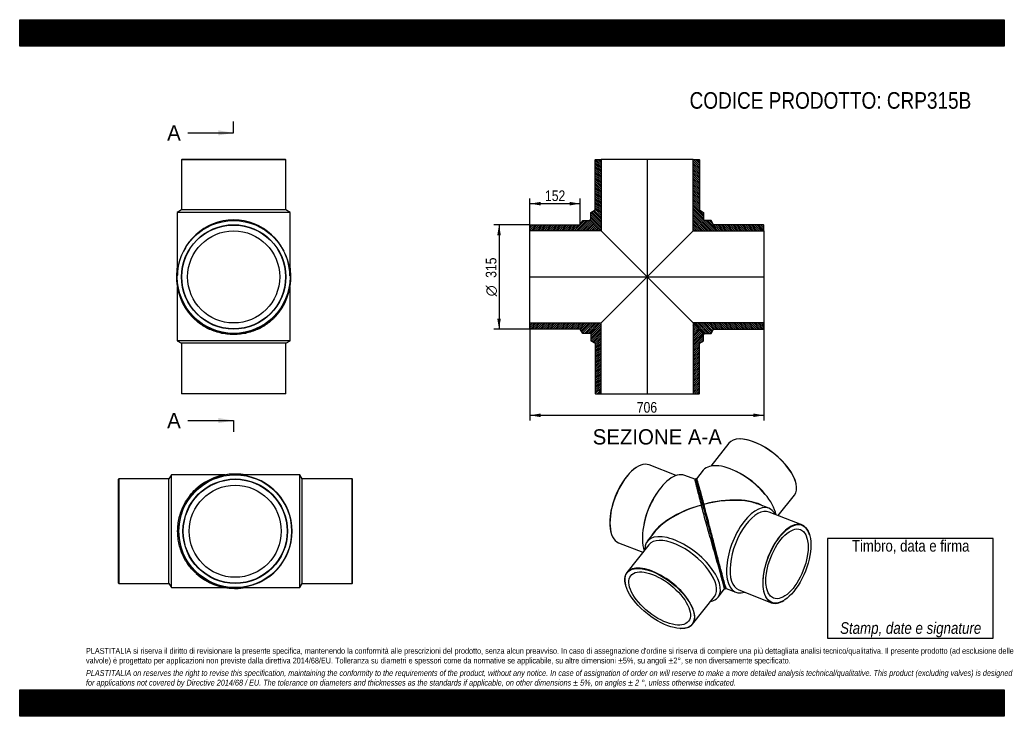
# Model space of a CAD drawing. Header units: millimetres. Extents: x 0 to 2970, y 0 to 2100.
import ezdxf
from ezdxf.enums import TextEntityAlignment as Align
from ezdxf.lldxf.tags import DXFTag

# ---------------------------------------------------------------- set-up
doc = ezdxf.new("R2010")
doc.units = ezdxf.units.MM
doc.header["$LTSCALE"] = 10
for name, color, linetype in [('CRP315B', 7, 'Continuous'), ('CRP315B_MIR', 7, 'Continuous'), ('Default', 7, 'Continuous'), ('DV4_Default', 7, 'Continuous')]:
    doc.layers.add(name, color=color, linetype=linetype)
doc.styles.add('SEACAD_Arial_Narrow', font='ARIALN.TTF')
doc.styles.add('SEACAD_Solid_Edge_ANSI', font='seans.ttf')
doc.styles.add('SEACAD_Solid_Edge_ANSI1_Symbols', font='semeca1.ttf')
tags = doc.linetypes.add('CENTER2', pattern=[28.575, 19.05, -3.175, 3.175, -3.175]).pattern_tags.tags
tags[10:11] = [DXFTag(74, 4), DXFTag(75, 0), DXFTag(340, '0'), DXFTag(46, 0.0), DXFTag(50, 0.0), DXFTag(44, 0.0), DXFTag(45, 0.0)]
tags[8:9] = [DXFTag(74, 4), DXFTag(75, 0), DXFTag(340, '0'), DXFTag(46, 0.0), DXFTag(50, 0.0), DXFTag(44, 0.0), DXFTag(45, 0.0)]
tags[6:7] = [DXFTag(74, 4), DXFTag(75, 0), DXFTag(340, '0'), DXFTag(46, 0.0), DXFTag(50, 0.0), DXFTag(44, 0.0), DXFTag(45, 0.0)]
tags[4:5] = [DXFTag(74, 4), DXFTag(75, 0), DXFTag(340, '0'), DXFTag(46, 0.0), DXFTag(50, 0.0), DXFTag(44, 0.0), DXFTag(45, 0.0)]
doc.dimstyles.new('Plastitalia', dxfattribs={"dimtxt": 32, "dimasz": 32, "dimexe": 16, "dimexo": 0, "dimgap": 8, "dimtad": 1, "dimdec": 0, "dimtxsty": 'SEACAD_Arial_Narrow', "dimblk1": '_SE_FILLED', "dimblk2": '_SE_FILLED', "dimsah": 1, "dimcen": 16, "dimadec": 0, "dimazin": 0, "dimtfac": 0.7, "dimtdec": 1, "dimtmove": 0, "dimatfit": 3, "dimfxl": 1, "dimtolj": 1, "dimarcsym": 0})

# ---------------------------------------------------------------- blocks, each defined once
blk = doc.blocks.new('SE')
at = {"layer": 'CRP315B', "color": 7, "linetype": 'Continuous'}
for p, q in [((499.8, 1412.5), (493.8, 1401.8)), ((790.9, 1412.5), (796.9, 1401.8)), ((475.4, 1293.5), (475.4, 1132)), ((815.4, 1132), (815.4, 1293.5)), ((815.4, 1132), (475.4, 1132)), ((475.4, 1132), (487.9, 1124.5)), ((802.9, 1124.5), (815.4, 1132)), ((802.9, 1124.5), (487.9, 1124.5)), ((487.9, 1124.5), (487.9, 973.5)), ((802.9, 973.5), (802.9, 1124.5)), ((487.9, 973.5), (802.9, 973.5)), ((487.9, 973.5), (488.9, 972.5)), ((801.9, 972.5), (488.9, 972.5)), ((801.9, 972.5), (802.9, 973.5))]:
    blk.add_line(p, q, dxfattribs=at)
for centre, radius, start, end in [((644.5, 1324.5), 170.9, 19.2058, 26.8975), ((645.4, 1323.3), 172.5, 178.7413, 180.1995), ((645.4, 1322.7), 172.5, 180.0037, 222.5348), ((645.4, 1322.7), 172.5, 317.5303, 359.9991), ((645.4, 1323.3), 172.5, 359.8005, 1.4956)]:
    blk.add_arc(centre, radius, start, end, dxfattribs=at)
for centre, major_axis, start_param, end_param in [((475.4, 1322.7), (2.5, 0), 3.024653, 3.142345), ((815.4, 1322.7), (-2.5, 0), 3.14084, 3.246597)]:
    blk.add_ellipse(centre, major_axis=major_axis, ratio=0.707107, start_param=start_param, end_param=end_param, dxfattribs=at)
blk.add_open_spline([(772.5, 1206.1), (770.2, 1203.6), (767.7, 1201.1), (761.2, 1194.7), (756.9, 1191), (743.3, 1180.4), (733.1, 1173.9), (710.8, 1163), (698.5, 1158.6), (672.7, 1152.5), (659, 1150.9), (631.7, 1150.9), (618, 1152.5), (592.1, 1158.6), (579.9, 1163), (557.5, 1173.9), (547.4, 1180.4), (531, 1193.3), (524.3, 1199.5), (518.3, 1206)], degree=3, knots=[0.2613252, 0.2613252, 0.2613252, 0.2613252, 0.28125, 0.28125, 0.3125, 0.3125, 0.375, 0.375, 0.4375, 0.4375, 0.5, 0.5, 0.5625, 0.5625, 0.625, 0.625, 0.6875, 0.6875, 0.7382969, 0.7382969, 0.7382969, 0.7382969], dxfattribs=at)
at = {"layer": 'CRP315B_MIR', "color": 7, "linetype": 'Continuous'}
for p, q in [((488.9, 1678.5), (487.9, 1677.5)), ((802.9, 1677.5), (487.9, 1677.5)), ((487.9, 1677.5), (487.9, 1526.5)), ((801.9, 1678.5), (488.9, 1678.5)), ((802.9, 1677.5), (801.9, 1678.5)), ((802.9, 1526.5), (802.9, 1677.5)), ((487.9, 1526.5), (475.4, 1519)), ((815.4, 1519), (475.4, 1519)), ((475.4, 1519), (475.4, 1331.5)), ((802.9, 1526.5), (487.9, 1526.5)), ((815.4, 1519), (802.9, 1526.5)), ((815.4, 1331.5), (815.4, 1519)), ((475.4, 1328), (475.4, 1328)), ((475.4, 1328), (475.4, 1328)), ((815.3, 1328), (815.3, 1328)), ((815.3, 1328), (815.3, 1328))]:
    blk.add_line(p, q, dxfattribs=at)
for radius in [170, 157.5, 156.5, 138.8]:
    blk.add_circle((645.4, 1324.5), radius, dxfattribs=at)
for centre, radius, start, end in [((646.2, 1326.3), 173.3, 170.2742, 180.0071), ((644.6, 1326.2), 173.3, 359.9957, 9.7382), ((645.4, 1326.2), 172.5, 179.9997, 0.0003)]:
    blk.add_arc(centre, radius, start, end, dxfattribs=at)
for centre, major_axis, ratio, start_param, end_param in [((645.4, 1324.5), (0, -172), 0.988372, 1.668335, 4.615677), ((645.4, 1324.5), (0, -172), 0.988372, 4.615677, 4.691713), ((645.4, 1324.5), (0, -172), 0.988372, 1.591472, 1.668335), ((475.4, 1326.2), (2.5, 0), 0.707107, 1.556176, 3.140841), ((815.4, 1326.2), (-2.5, 0), 0.707107, 3.142344, 4.727009)]:
    blk.add_ellipse(centre, major_axis=major_axis, ratio=ratio, start_param=start_param, end_param=end_param, dxfattribs=at)
for points in [[(475.4, 1331.5), (475.4, 1330.4), (475.4, 1329.2), (475.4, 1328)], [(815.3, 1328), (815.3, 1329.2), (815.4, 1330.4), (815.4, 1331.5)]]:
    blk.add_open_spline(points, degree=3, dxfattribs=at)
blk = doc.blocks.new('SE1')
at = {"layer": 'CRP315B', "color": 7, "linetype": 'Continuous'}
for p, q in [((299.1, 715.4), (298.1, 714.4)), ((298.1, 401.4), (298.1, 714.4)), ((299.1, 715.4), (299.1, 400.4)), ((450.1, 715.4), (299.1, 715.4)), ((457.6, 727.9), (450.1, 715.4)), ((450.1, 400.4), (450.1, 715.4)), ((457.6, 387.9), (457.6, 727.9)), ((619.1, 727.9), (457.6, 727.9)), ((738.1, 703.4), (727.4, 709.4)), ((298.1, 401.4), (299.1, 400.4)), ((299.1, 400.4), (450.1, 400.4)), ((450.1, 400.4), (457.6, 387.9)), ((457.6, 387.9), (619.1, 387.9)), ((738.1, 412.3), (727.4, 406.3))]:
    blk.add_line(p, q, dxfattribs=at)
for centre, radius, start, end in [((648.3, 557.9), 172.5, 90.0037, 132.5348), ((648.9, 557.9), 172.5, 88.7413, 90.1995), ((648.3, 557.9), 172.5, 227.5303, 269.9991), ((650.1, 558.7), 170.9, 289.2058, 296.8975), ((648.9, 557.9), 172.5, 269.8005, 271.4956)]:
    blk.add_arc(centre, radius, start, end, dxfattribs=at)
for centre, major_axis, start_param, end_param in [((648.3, 727.9), (0, -2.5), 3.024653, 3.142345), ((648.3, 387.9), (0, 2.5), 3.14084, 3.246597)]:
    blk.add_ellipse(centre, major_axis=major_axis, ratio=0.707107, start_param=start_param, end_param=end_param, dxfattribs=at)
blk.add_open_spline([(531.7, 430.7), (529.2, 433.1), (526.7, 435.5), (520.3, 442), (516.6, 446.3), (506, 459.9), (499.5, 470.1), (488.6, 492.4), (484.2, 504.7), (478.1, 530.6), (476.5, 544.2), (476.5, 571.5), (478.1, 585.2), (484.2, 611.1), (488.6, 623.3), (499.5, 645.7), (506, 655.8), (518.9, 672.3), (525.1, 678.9), (531.6, 684.9)], degree=3, knots=[0.2613252, 0.2613252, 0.2613252, 0.2613252, 0.28125, 0.28125, 0.3125, 0.3125, 0.375, 0.375, 0.4375, 0.4375, 0.5, 0.5, 0.5625, 0.5625, 0.625, 0.625, 0.6875, 0.6875, 0.7382969, 0.7382969, 0.7382969, 0.7382969], dxfattribs=at)
at = {"layer": 'CRP315B_MIR', "color": 7, "linetype": 'Continuous'}
for p, q in [((653.6, 727.8), (653.6, 727.8)), ((653.6, 727.8), (653.6, 727.8)), ((844.6, 727.9), (657.1, 727.9)), ((844.6, 387.9), (844.6, 727.9)), ((852.1, 715.4), (844.6, 727.9)), ((852.1, 400.4), (852.1, 715.4)), ((1003.1, 715.4), (852.1, 715.4)), ((1003.1, 400.4), (1003.1, 715.4)), ((1004.1, 714.4), (1003.1, 715.4)), ((1004.1, 401.4), (1004.1, 714.4)), ((653.6, 387.9), (653.6, 387.9)), ((653.6, 387.9), (653.6, 387.9)), ((657.1, 387.9), (844.6, 387.9)), ((844.6, 387.9), (852.1, 400.4)), ((852.1, 400.4), (1003.1, 400.4)), ((1003.1, 400.4), (1004.1, 401.4))]:
    blk.add_line(p, q, dxfattribs=at)
for radius in [170, 157.5, 156.5, 138.8]:
    blk.add_circle((650.1, 557.9), radius, dxfattribs=at)
for centre, radius, start, end in [((651.8, 557.9), 172.5, 89.9997, 270.0003), ((651.9, 557), 173.3, 80.2742, 90.0071), ((651.9, 558.7), 173.3, 269.9957, 279.7382)]:
    blk.add_arc(centre, radius, start, end, dxfattribs=at)
for centre, major_axis, ratio, start_param, end_param in [((651.8, 727.9), (0, -2.5), 0.707107, 1.556176, 3.140841), ((650.1, 557.9), (-172, 0), 0.988372, 4.615677, 4.691713), ((650.1, 557.9), (-172, 0), 0.988372, 1.668335, 4.615677), ((651.8, 387.9), (0, 2.5), 0.707107, 3.142344, 4.727009), ((650.1, 557.9), (-172, 0), 0.988372, 1.591472, 1.668335)]:
    blk.add_ellipse(centre, major_axis=major_axis, ratio=ratio, start_param=start_param, end_param=end_param, dxfattribs=at)
for points in [[(657.1, 727.9), (656, 727.9), (654.8, 727.8), (653.6, 727.8)], [(653.6, 387.9), (654.8, 387.9), (656, 387.9), (657.1, 387.9)]]:
    blk.add_open_spline(points, degree=3, dxfattribs=at)
blk = doc.blocks.new('SE2')
at = {"layer": 'CRP315B', "color": 7, "linetype": 'Continuous'}
for p, q in [((1861, 750.7), (1860.3, 750.3)), ((1979.7, 725.8), (1898.5, 757.6)), ((2036.3, 714.4), (2006, 726.3)), ((2040.8, 709), (2041.3, 707.3)), ((2041.9, 704.9), (2041.3, 707.3)), ((2043, 700.8), (2041.9, 704.9)), ((1923.4, 675.5), (1920.9, 671.9)), ((2055.9, 636.8), (2055.9, 636.8)), ((1881.3, 570.7), (1880.7, 566.3)), ((1783.5, 554.2), (1783.8, 553.4)), ((1913.9, 554), (1893.1, 527.6)), ((1806.7, 522.9), (1879.6, 494.4)), ((1897.7, 517.2), (1831.7, 433.7)), ((1827.3, 396.3), (1827.6, 395.5)), ((2029.5, 277.6), (2095.4, 361.1)), ((2106.5, 359), (2126.2, 383.9)), ((1993.2, 264.7), (1994.1, 264.6))]:
    blk.add_line(p, q, dxfattribs=at)
for centre, radius, start, end in [((2488.7, 812.8), 460.1, 192.5133, 192.5837), ((1523, 566.5), 537, 15.3856, 15.7523), ((7005.6, 2025.7), 5136.6, 194.8756, 194.9971), ((35800.8, 9753.3), 34950.7, 195.02803, 195.11803), ((95522.4, 25877.7), 96810.7, 195.11242, 195.176017), ((42703, 11507.3), 42071.4, 195.20616, 195.29095), ((1698.6, 281.4), 442.2, 13.854, 15.7666)]:
    blk.add_arc(centre, radius, start, end, dxfattribs=at)
for centre, major_axis, ratio, start_param, end_param in [((1852.6, 640.3), (-45.9, -117.3), 0.47604, 3.141593, 6.283185), ((1851.9, 640.5), (45.6, 116.6), 0.47604, 0.571993, 2.569599), ((1956.4, 599.6), (-49.6, -126.6), 0.47604, 3.141593, 5.781328), ((2083.9, 549.8), (36.2, -133.4), 0.001558, 3.140438, 4.142502), ((1951.5, 601.5), (-45.9, -117.3), 0.47604, 4.266394, 5.158384), ((2083.9, 549.8), (187, 49.6), 0.472043, 1.595248, 2.708352), ((2083.9, 549.8), (186.4, 51.7), 0.472049, 1.589984, 2.280667), ((2057.8, 637.3), (1.93, 0.52), 0.671516, 0.002303, 3.158516), ((2083.9, 549.8), (-36.2, 133.4), 0.001558, 1.000909, 3.142747), ((2083.9, 549.8), (186.4, 51.7), 0.472049, -4.002518, -3.714122), ((1999.8, 443.3), (106.7, -84.3), 0.473626, 0, 3.527465), ((1996.5, 439.2), (98.9, -78.1), 0.473626, 0, 3.141593), ((1930.6, 355.7), (-98.9, 78.1), 0.473626, 2.573805, 6.283185), ((1930.6, 355.7), (-98.9, 78.1), 0.473626, 0, 0.567788), ((1999.8, 443.3), (106.7, -84.3), 0.473626, 5.897313, 6.283185)]:
    blk.add_ellipse(centre, major_axis=major_axis, ratio=ratio, start_param=start_param, end_param=end_param, dxfattribs=at)
for major_axis in [(98.3, -77.6), (87.1, -68.8)]:
    blk.add_ellipse((1930.2, 355.1), major_axis=major_axis, ratio=0.473626, dxfattribs=at)
for points, degree, knots in [([(2039.6, 712.8), (2039.5, 713.1), (2039.4, 713.5), (2039.1, 714.1), (2038.9, 714.4), (2038.7, 714.7), (2038.2, 714.9), (2038, 714.9), (2037.8, 715), (2037.5, 715), (2037.1, 715), (2036.6, 714.8), (2036.3, 714.5), (2036.2, 714.4)], 3, [0, 0, 0, 0, 0.197327, 0.532308, 0.708696, 0.83887, 0.881135, 0.897118, 0.910128, 0.920899, 0.938734, 0.975976, 1, 1, 1, 1]), ([(2036.2, 714.4), (2036.2, 714.4), (2036.2, 714.1), (2036.5, 712.3), (2037, 710), (2038.5, 703.7), (2039.5, 699.7), (2041.9, 690.2), (2043.2, 684.8), (2046.3, 672.9), (2048, 666.3), (2051.7, 652.2), (2053.8, 644.7), (2055.9, 636.8)], 3, [0.6566781, 0.6566781, 0.6566781, 0.6566781, 0.6875, 0.6875, 0.75, 0.75, 0.8125, 0.8125, 0.875, 0.875, 0.9375, 0.9375, 1, 1, 1, 1]), ([(2126.2, 383.9), (2126.2, 383.9), (2126.2, 384.2), (2125.8, 386.2), (2125.1, 388.9), (2122.9, 397.4), (2121.4, 403.1), (2117.5, 417.3), (2115.2, 425.7), (2110, 444.1), (2107.2, 454), (2101.4, 474.5), (2098.4, 485.1), (2092.4, 506.1), (2089.4, 516.6), (2083.6, 537.2), (2080.7, 547.3), (2075.2, 567), (2072.5, 576.5), (2067.3, 595), (2064.9, 603.9), (2060.2, 620.9), (2058, 629), (2055.9, 636.8)], 3, [0.3451873, 0.3451873, 0.3451873, 0.3451873, 0.375, 0.375, 0.4375, 0.4375, 0.5, 0.5, 0.5625, 0.5625, 0.625, 0.625, 0.6875, 0.6875, 0.75, 0.75, 0.8125, 0.8125, 0.875, 0.875, 0.9375, 0.9375, 1, 1, 1, 1]), ([(2087.8, 534.1), (2088.9, 530.1), (2090, 526.1), (2091.1, 522.1), (2092.2, 518.2), (2093.2, 514.2), (2094.3, 510.3), (2095.4, 506.3), (2096.4, 502.4), (2097.5, 498.5), (2098.5, 494.7), (2099.6, 490.8), (2100.6, 487), (2101.6, 483.3), (2102.6, 479.6), (2103.7, 475.8), (2104.6, 472.2)], 2, [0, 0, 0, 0.125, 0.125, 0.25, 0.25, 0.375, 0.375, 0.5, 0.5, 0.625, 0.625, 0.75, 0.75, 0.875, 0.875, 1, 1, 1]), ([(2126.1, 383.9), (2126.3, 383.9), (2126.5, 383.8), (2127.1, 384), (2127.8, 384.5), (2128.1, 385.2), (2128.1, 385.4), (2128.2, 386), (2128.1, 386.4), (2128, 386.7)], 3, [0, 0, 0, 0, 0.025435, 0.06342, 0.091197, 0.189427, 0.334109, 0.496444, 1, 1, 1, 1])]:
    blk.add_open_spline(points, degree=degree, knots=knots, dxfattribs=at)
at = {"layer": 'CRP315B_MIR', "color": 7, "linetype": 'Continuous'}
for p, q in [((2175.4, 835.9), (2174.5, 836)), ((2139.1, 823), (2084.9, 754.4)), ((2062.1, 741.6), (2041.8, 715.9)), ((2161.4, 738.1), (2157.2, 740)), ((2040.5, 709.4), (2039.8, 712.3)), ((2040.5, 709.4), (2041.2, 707)), ((2044, 696.5), (2045.5, 690.9)), ((2341.3, 704.3), (2341, 705.1)), ((2251.9, 665.2), (2249.1, 668.8)), ((2288.1, 605.1), (2336.9, 666.9)), ((2063.6, 638.9), (2063.6, 638.9)), ((2259.5, 627), (2228.4, 639.2)), ((2359.7, 577.1), (2260.8, 615.8)), ((2382.9, 545.8), (2382.7, 546.6)), ((2131.1, 385.2), (2160.4, 373.8)), ((2169, 381.1), (2267.9, 342.4)), ((2305.5, 349.3), (2306.2, 349.7))]:
    blk.add_line(p, q, dxfattribs=at)
for centre, radius, start, end in [((2049.2, 715.2), 9.84, 190.0341, 197.3681), ((7005.6, 2025.7), 5136.6, 194.8756, 194.9971), ((35800.8, 9753.3), 34950.7, 195.02803, 195.11803), ((105375.1, 28572.2), 107025.1, 195.129837, 195.187364), ((37401.3, 10078.1), 36580.4, 195.22417, 195.32169), ((1602.3, 254.7), 542, 14.232, 16.8845), ((1602.3, 254.7), 542, 14.0961, 14.232)]:
    blk.add_arc(centre, radius, start, end, dxfattribs=at)
for centre, major_axis, ratio, start_param, end_param in [((2238, 745), (98.9, -78.1), 0.473626, 0, 3.141593), ((2238.4, 745.5), (-98.3, 77.6), 0.473626, 3.70938, 5.715398), ((2168.8, 657.3), (106.7, -84.3), 0.473626, 0.501272, 3.141593), ((2172.1, 661.5), (98.9, -78.1), 0.473626, 1.111309, 2.030283), ((2083.9, 549.8), (-186.4, -51.7), 0.472049, 3.574635, 4.690225), ((2083.9, 549.8), (-187, -49.6), 0.472043, 4.005624, 4.695489), ((2061.7, 638.4), (1.93, 0.52), 0.671516, -0.012317, 3.143896), ((2210, 500.4), (49.6, 126.6), 0.47604, 0, 3.527465), ((2083.9, 549.8), (-187, -49.6), 0.472043, 3.714101, 4.005624), ((2210, 500.4), (49.6, 126.6), 0.47604, 5.897313, 6.283185), ((2214.9, 498.5), (45.9, 117.3), 0.47604, 0, 3.141593), ((2313.8, 459.8), (-45.9, -117.3), 0.47604, 2.569599, 6.283185), ((2313.8, 459.8), (-45.9, -117.3), 0.47604, 0, 0.571993)]:
    blk.add_ellipse(centre, major_axis=major_axis, ratio=ratio, start_param=start_param, end_param=end_param, dxfattribs=at)
for major_axis in [(45.6, 116.6), (40.5, 103.4)]:
    blk.add_ellipse((2314.5, 459.5), major_axis=major_axis, ratio=0.47604, dxfattribs=at)
for points, knots in [([(2041.9, 716), (2041.9, 716), (2041.8, 716), (2041.7, 716), (2041.5, 716), (2041.1, 716), (2040.7, 715.9), (2040.3, 715.7), (2040, 715.5), (2039.8, 715.2), (2039.5, 714.8), (2039.4, 714.2), (2039.4, 713.9), (2039.5, 713.7), (2039.6, 713.2), (2039.7, 713), (2039.7, 712.8)], [0, 0, 0, 0, 0.009743, 0.01963, 0.028204, 0.044381, 0.066325, 0.089871, 0.109695, 0.124776, 0.141682, 0.2467, 0.42151, 0.643165, 0.856578, 1, 1, 1, 1]), ([(2041.8, 716), (2041.9, 716), (2042, 715.7), (2042.6, 713.9), (2043.3, 711.7), (2045.1, 705.5), (2046.3, 701.5), (2048.9, 692.1), (2050.4, 686.8), (2053.8, 674.9), (2055.6, 668.4), (2059.4, 654.3), (2061.5, 646.8), (2063.6, 638.9)], [0.6558497, 0.6558497, 0.6558497, 0.6558497, 0.6875, 0.6875, 0.75, 0.75, 0.8125, 0.8125, 0.875, 0.875, 0.9375, 0.9375, 1, 1, 1, 1]), ([(2131.1, 385.2), (2131, 385.2), (2130.9, 385.5), (2130.2, 387.4), (2129.3, 390.1), (2126.9, 398.5), (2125.3, 404.2), (2121.4, 418.3), (2119.1, 426.8), (2114.2, 445.2), (2111.6, 455.2), (2106.3, 475.9), (2103.5, 486.5), (2098, 507.6), (2095.3, 518.2), (2089.9, 538.9), (2087.3, 549.1), (2082.2, 568.9), (2079.7, 578.5), (2074.8, 597), (2072.4, 605.9), (2067.9, 623), (2065.7, 631.1), (2063.6, 638.9)], [0.3458587, 0.3458587, 0.3458587, 0.3458587, 0.375, 0.375, 0.4375, 0.4375, 0.5, 0.5, 0.5625, 0.5625, 0.625, 0.625, 0.6875, 0.6875, 0.75, 0.75, 0.8125, 0.8125, 0.875, 0.875, 0.9375, 0.9375, 1, 1, 1, 1]), ([(2087.8, 534.1), (2089.3, 528.8), (2090.7, 523.5), (2093.6, 512.9), (2095, 507.6), (2097.8, 497.2), (2099.2, 492.1), (2102, 482), (2103.3, 477.1), (2104.6, 472.2)], [0, 0, 0, 0, 0.25, 0.25, 0.5, 0.5, 0.75, 0.75, 1, 1, 1, 1]), ([(2127.9, 387.6), (2127.9, 387.5), (2128, 387.1), (2128.1, 386.6), (2128.2, 386.2), (2128.6, 385.5), (2129.2, 385.1), (2129.4, 385), (2130.2, 384.9), (2130.9, 385), (2131.1, 385.2), (2131.2, 385.2)], [0, 0, 0, 0, 0.053001, 0.304168, 0.564751, 0.773581, 0.849869, 0.91909, 0.959985, 0.989948, 1, 1, 1, 1])]:
    blk.add_open_spline(points, degree=3, knots=knots, dxfattribs=at)
blk = doc.blocks.new('SE4')
at = {"color": 7, "linetype": 'Continuous', "style": 'SEACAD_Solid_Edge_ANSI'}
blk.add_text('A', height=46, dxfattribs=at).set_placement((444.8, 1781.8), align=Align.TOP_LEFT)
blk = doc.blocks.new('SE5')
at = {"color": 7, "linetype": 'Continuous', "style": 'SEACAD_Solid_Edge_ANSI'}
blk.add_text('A', height=46, dxfattribs=at).set_placement((444.8, 914.6), align=Align.TOP_LEFT)
blk = doc.blocks.new('SEANNOT_GROUP')
at = {"linetype": 'Continuous'}
blk.add_hatch(color=7, dxfattribs=at).paths.add_polyline_path([(599.4, 1751.1), (645.4, 1758.8), (599.4, 1766.4)])
at = {"color": 7, "linetype": 'Continuous'}
blk.add_lwpolyline([(507.4, 1758.8), (645.4, 1758.8)], dxfattribs=at)
blk = doc.blocks.new('SEANNOT_GROUP1')
at = {"linetype": 'Continuous'}
blk.add_hatch(color=7, dxfattribs=at).paths.add_polyline_path([(599.4, 883.9), (645.4, 891.6), (599.4, 899.2)])
at = {"color": 7, "linetype": 'Continuous'}
blk.add_lwpolyline([(507.4, 891.6), (645.4, 891.6)], dxfattribs=at)
blk = doc.blocks.new('SE3')
at = {"layer": 'Default', "color": 7, "linetype": 'CENTER2'}
for p, q in [((645.4, 1758.8), (645.4, 1793.3)), ((645.4, 891.6), (645.4, 857.1))]:
    blk.add_line(p, q, dxfattribs=at)
at = {"layer": 'Default', "color": 7, "linetype": 'CENTER2', "const_width": 0.0001}
blk.add_lwpolyline([(645.4, 1758.8), (645.4, 891.6)], dxfattribs=at)
at = {"layer": 'Default'}
for name in ['SE4', 'SEANNOT_GROUP', 'SE5', 'SEANNOT_GROUP1']:
    blk.add_blockref(name, (0, 0), dxfattribs=at)
blk = doc.blocks.new('SE6')
at = {"layer": 'CRP315B', "linetype": 'Continuous'}
h = blk.add_hatch(dxfattribs=at)
h.set_pattern_fill('LINE', scale=1.259843, angle=45, style=0)
edge = h.paths.add_edge_path()
edge.add_line((1539, 1481), (1539, 1463.3))
edge.add_line((1539, 1463.3), (1754.2, 1463.3))
edge.add_line((1754.2, 1463.3), (1722.4, 1495.1))
edge.add_spline(control_points=[(1722.4, 1495.1), (1721.3, 1496.2), (1719.8, 1495.9), (1718.9, 1495.1), (1718.7, 1494.9), (1718.6, 1494.7), (1718.5, 1494.5)], knot_values=[0.75, 0.75, 0.75, 0.75, 1, 1, 1, 1.06428, 1.06428, 1.06428, 1.06428], weights=[0.5, 0.5, 0.666666, 1, 0.914293, 0.839604, 0.775934], degree=3, periodic=0)
edge.add_line((1718.5, 1494.5), (1698.5, 1494.5))
edge.add_line((1698.5, 1494.5), (1691, 1482))
edge.add_line((1691, 1482), (1540, 1482))
edge.add_line((1540, 1482), (1539, 1481))
h = blk.add_hatch(dxfattribs=at)
h.set_pattern_fill('LINE', scale=1.259843, angle=45, style=0)
edge = h.paths.add_edge_path()
edge.add_line((1691, 1167), (1698.5, 1154.5))
edge.add_line((1698.5, 1154.5), (1721, 1154.5))
edge.add_arc((1721, 1152.5), 2, 0, 90, ccw=False)
edge.add_line((1723, 1152.5), (1723, 1132))
edge.add_line((1723, 1132), (1735.5, 1124.5))
edge.add_line((1735.5, 1124.5), (1735.5, 973.5))
edge.add_line((1735.5, 973.5), (1736.5, 972.5))
edge.add_line((1736.5, 972.5), (1754.2, 972.5))
edge.add_line((1754.2, 972.5), (1754.2, 1185.7))
edge.add_line((1754.2, 1185.7), (1539, 1185.7))
edge.add_line((1539, 1185.7), (1539, 1168))
edge.add_line((1539, 1168), (1540, 1167))
edge.add_line((1540, 1167), (1691, 1167))
h = blk.add_hatch(dxfattribs=at)
h.set_pattern_fill('LINE', scale=1.259843, angle=45, style=0)
edge = h.paths.add_edge_path()
edge.add_line((2050.5, 973.5), (2050.5, 1124.5))
edge.add_line((2050.5, 1124.5), (2063, 1132))
edge.add_line((2063, 1132), (2063, 1150.9))
edge.add_spline(control_points=[(2063, 1150.9), (2063.9, 1151.8), (2064.2, 1153.3), (2063, 1154.5)], knot_values=[0.75, 0.75, 0.75, 0.75, 1, 1, 1, 1], weights=[1, 0.666667, 0.5, 0.5], degree=3, periodic=0)
edge.add_line((2063, 1154.5), (2031.8, 1185.7))
edge.add_line((2031.8, 1185.7), (2031.8, 972.5))
edge.add_line((2031.8, 972.5), (2049.5, 972.5))
edge.add_line((2049.5, 972.5), (2050.5, 973.5))
at = {"layer": 'CRP315B_MIR', "linetype": 'Continuous'}
h = blk.add_hatch(dxfattribs=at)
h.set_pattern_fill('LINE', scale=1.259843, angle=135, style=0)
edge = h.paths.add_edge_path()
edge.add_line((1735.5, 1677.5), (1735.5, 1526.5))
edge.add_line((1735.5, 1526.5), (1723, 1519))
edge.add_line((1723, 1519), (1723, 1499))
edge.add_spline(control_points=[(1723, 1499), (1722.8, 1498.9), (1722.6, 1498.8), (1722.4, 1498.6), (1721.5, 1497.7), (1721.3, 1496.2), (1722.4, 1495.1)], knot_values=[0.75, 0.75, 0.75, 0.75, 0.81428, 0.81428, 0.81428, 1.06428, 1.06428, 1.06428, 1.06428], weights=[0.775934, 0.839604, 0.914293, 1, 0.666666, 0.5, 0.5], degree=3, periodic=0)
edge.add_line((1722.4, 1495.1), (1754.2, 1463.3))
edge.add_line((1754.2, 1463.3), (1754.2, 1678.5))
edge.add_line((1754.2, 1678.5), (1736.5, 1678.5))
edge.add_line((1736.5, 1678.5), (1735.5, 1677.5))
h = blk.add_hatch(dxfattribs=at)
h.set_pattern_fill('LINE', scale=1.259843, angle=135, style=0)
edge = h.paths.add_edge_path()
edge.add_line((2050.5, 1677.5), (2049.5, 1678.5))
edge.add_line((2049.5, 1678.5), (2031.8, 1678.5))
edge.add_line((2031.8, 1678.5), (2031.8, 1463.3))
edge.add_line((2031.8, 1463.3), (2245, 1463.3))
edge.add_line((2245, 1463.3), (2245, 1481))
edge.add_line((2245, 1481), (2244, 1482))
edge.add_line((2244, 1482), (2093, 1482))
edge.add_line((2093, 1482), (2085.5, 1494.5))
edge.add_line((2085.5, 1494.5), (2065, 1494.5))
edge.add_arc((2065, 1496.5), 2, 180, 270, ccw=False)
edge.add_line((2063, 1496.5), (2063, 1519))
edge.add_line((2063, 1519), (2050.5, 1526.5))
edge.add_line((2050.5, 1526.5), (2050.5, 1677.5))
h = blk.add_hatch(dxfattribs=at)
h.set_pattern_fill('LINE', scale=1.259843, angle=135, style=0)
edge = h.paths.add_edge_path()
edge.add_line((2245, 1168), (2245, 1185.7))
edge.add_line((2245, 1185.7), (2031.8, 1185.7))
edge.add_line((2031.8, 1185.7), (2063, 1154.5))
edge.add_spline(control_points=[(2063, 1154.5), (2064.2, 1153.3), (2065.7, 1153.6), (2066.6, 1154.5)], knot_values=[0.75, 0.75, 0.75, 0.75, 1, 1, 1, 1], weights=[0.5, 0.5, 0.666667, 1], degree=3, periodic=0)
edge.add_line((2066.6, 1154.5), (2085.5, 1154.5))
edge.add_line((2085.5, 1154.5), (2093, 1167))
edge.add_line((2093, 1167), (2244, 1167))
edge.add_line((2244, 1167), (2245, 1168))
at = {"layer": 'CRP315B', "color": 7, "linetype": 'Continuous'}
for p, q in [((1691, 1482), (1698.5, 1494.5)), ((1698.5, 1494.5), (1718.5, 1494.5)), ((1722.4, 1495.1), (1754.2, 1463.3)), ((1539, 1481), (1540, 1482)), ((1539, 1463.3), (1539, 1481)), ((1539, 1185.7), (1539, 1463.3)), ((1754.2, 1463.3), (1539, 1463.3)), ((1540, 1482), (1691, 1482)), ((1754.2, 1463.3), (1893, 1324.5)), ((1893, 1324.5), (1754.2, 1185.7)), ((1893, 1324.5), (2031.8, 1185.7)), ((1539, 1168), (1539, 1185.7)), ((1539, 1185.7), (1754.2, 1185.7)), ((1540, 1167), (1539, 1168)), ((1691, 1167), (1540, 1167)), ((1698.5, 1154.5), (1691, 1167)), ((1754.2, 972.5), (1754.2, 1185.7)), ((2031.8, 1185.7), (2031.8, 972.5)), ((2031.8, 1185.7), (2063, 1154.5)), ((1721, 1154.5), (1698.5, 1154.5)), ((1723, 1152.5), (1723, 1132)), ((1723, 1132), (1735.5, 1124.5)), ((2050.5, 1124.5), (2063, 1132)), ((2063, 1132), (2063, 1150.9)), ((1735.5, 1124.5), (1735.5, 973.5)), ((2050.5, 973.5), (2050.5, 1124.5)), ((1736.5, 972.5), (1735.5, 973.5)), ((1736.5, 972.5), (1754.2, 972.5)), ((1754.2, 972.5), (2031.8, 972.5)), ((2031.8, 972.5), (2049.5, 972.5)), ((2050.5, 973.5), (2049.5, 972.5))]:
    blk.add_line(p, q, dxfattribs=at)
blk.add_arc((1721, 1152.5), 2, 0, 90, dxfattribs=at)
blk.add_rational_spline([(1718.5, 1494.5), (1718.6, 1494.7), (1718.7, 1494.9), (1718.9, 1495.1), (1719.8, 1495.9), (1721.3, 1496.2), (1722.4, 1495.1)], [0.775933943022, 0.839604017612, 0.914292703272, 1, 0.66666639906, 0.499999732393, 0.5], degree=3, knots=[0, 0, 0, 0, 0.204532, 0.204532, 0.204532, 1, 1, 1, 1], dxfattribs=at)
blk.add_rational_spline([(2063, 1154.5), (2064.2, 1153.3), (2063.9, 1151.8), (2063, 1150.9)], [0.5, 0.499999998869, 0.666666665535, 1], degree=3, dxfattribs=at)
at = {"layer": 'CRP315B_MIR', "color": 7, "linetype": 'Continuous'}
for p, q in [((1735.5, 1677.5), (1736.5, 1678.5)), ((1735.5, 1526.5), (1735.5, 1677.5)), ((1736.5, 1678.5), (1754.2, 1678.5)), ((2031.8, 1678.5), (1754.2, 1678.5)), ((1754.2, 1678.5), (1754.2, 1463.3)), ((2031.8, 1678.5), (2049.5, 1678.5)), ((2031.8, 1463.3), (2031.8, 1678.5)), ((2049.5, 1678.5), (2050.5, 1677.5)), ((2050.5, 1677.5), (2050.5, 1526.5)), ((1723, 1519), (1735.5, 1526.5)), ((1723, 1499), (1723, 1519)), ((2050.5, 1526.5), (2063, 1519)), ((2063, 1519), (2063, 1496.5)), ((1754.2, 1463.3), (1722.4, 1495.1)), ((2085.5, 1494.5), (2065, 1494.5)), ((2093, 1482), (2085.5, 1494.5)), ((1754.2, 1463.3), (1893, 1324.5)), ((1893, 1324.5), (2031.8, 1463.3)), ((2031.8, 1463.3), (2245, 1463.3)), ((2244, 1482), (2093, 1482)), ((2244, 1482), (2245, 1481)), ((2245, 1463.3), (2245, 1481)), ((2245, 1463.3), (2245, 1185.7)), ((1893, 1324.5), (2031.8, 1185.7)), ((2245, 1185.7), (2031.8, 1185.7)), ((2063, 1154.5), (2031.8, 1185.7)), ((2085.5, 1154.5), (2093, 1167)), ((2093, 1167), (2244, 1167)), ((2245, 1168), (2244, 1167)), ((2245, 1168), (2245, 1185.7)), ((2066.6, 1154.5), (2085.5, 1154.5))]:
    blk.add_line(p, q, dxfattribs=at)
for centre, radius, start, end in [((2065, 1496.5), 2, 180, 270), ((2064.7, 1156.3), 2.54, 278.775, 284.4906)]:
    blk.add_arc(centre, radius, start, end, dxfattribs=at)
blk.add_rational_spline([(1722.4, 1495.1), (1721.3, 1496.2), (1721.5, 1497.7), (1722.4, 1498.6), (1722.6, 1498.8), (1722.8, 1498.9), (1723, 1499)], [0.5, 0.499999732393, 0.66666639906, 1, 0.914292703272, 0.839604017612, 0.775933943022], degree=3, knots=[0, 0, 0, 0, 0.795468, 0.795468, 0.795468, 1, 1, 1, 1], dxfattribs=at)
blk.add_rational_spline([(2066.6, 1154.5), (2065.7, 1153.6), (2064.2, 1153.3), (2063, 1154.5)], [1, 0.666666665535, 0.499999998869, 0.5], degree=3, dxfattribs=at)
at = {"layer": 'DV4_Default', "color": 7, "linetype": 'CENTER2'}
for p, q in [((1893, 1680.2), (1893, 970.7)), ((1537.3, 1324.5), (2246.8, 1324.5))]:
    blk.add_line(p, q, dxfattribs=at)
blk = doc.blocks.new('DMBLK29')
at = {"layer": 'Default', "linetype": 'Continuous'}
for points in [[(1571, 1550.7), (1539, 1545.4), (1571, 1540.1)], [(1659, 1550.7), (1659, 1540.1), (1691, 1545.4)]]:
    blk.add_hatch(color=7, dxfattribs=at).paths.add_polyline_path(points)
at = {"layer": 'Default', "color": 7, "linetype": 'Continuous'}
for p, q in [((1539, 1463.3), (1539, 1561.4)), ((1691, 1545.4), (1539, 1545.4)), ((1691, 1482), (1691, 1561.4))]:
    blk.add_line(p, q, dxfattribs=at)
at = {"layer": 'Default', "color": 7, "linetype": 'Continuous', "style": 'SEACAD_Arial_Narrow'}
blk.add_text('152', height=32, dxfattribs=at).set_placement((1584.5, 1585.4), align=Align.TOP_LEFT)
blk = doc.blocks.new('_SE_FILLED')
at = {"color": 0}
blk.add_line((0, 0), (-1, 0), dxfattribs=at)
blk.add_solid([(0, 0), (-1, -0.1665), (-1, 0.1665), (0, 0)], dxfattribs=at)
blk = doc.blocks.new('GDimGGroup')
at = {"layer": 'Default', "linetype": 'Continuous'}
for points in [[(1440.6, 1450), (1451.3, 1450), (1445.9, 1482)], [(1440.6, 1199), (1445.9, 1167), (1451.3, 1199)]]:
    blk.add_hatch(color=7, dxfattribs=at).paths.add_polyline_path(points)
at = {"layer": 'Default', "color": 7, "linetype": 'Continuous'}
for p, q in [((1540, 1482), (1429.9, 1482)), ((1445.9, 1482), (1445.9, 1167)), ((1540, 1167), (1429.9, 1167))]:
    blk.add_line(p, q, dxfattribs=at)
for s, style, p in [('315', 'SEACAD_Arial_Narrow', (1405.9, 1321.8)), ('O', 'SEACAD_Solid_Edge_ANSI1_Symbols', (1405.9, 1266.1))]:
    blk.add_text(s, height=32, rotation=90, dxfattribs=dict(at, style=style)).set_placement(p, align=Align.TOP_LEFT)
blk = doc.blocks.new('DMBLK30')
at = {"layer": 'Default', "linetype": 'Continuous'}
for points in [[(1571, 902.1), (1571, 912.8), (1539, 907.4)], [(2213, 902.1), (2245, 907.4), (2213, 912.8)]]:
    blk.add_hatch(color=7, dxfattribs=at).paths.add_polyline_path(points)
at = {"layer": 'Default', "color": 7, "linetype": 'Continuous'}
for p, q in [((1539, 1185.7), (1539, 891.4)), ((2245, 1185.7), (2245, 891.4)), ((1539, 907.4), (2245, 907.4))]:
    blk.add_line(p, q, dxfattribs=at)
at = {"layer": 'Default', "color": 7, "linetype": 'Continuous', "style": 'SEACAD_Arial_Narrow'}
blk.add_text('706', height=32, dxfattribs=at).set_placement((1861.5, 947.4), align=Align.TOP_LEFT)

msp = doc.modelspace()

# ---------------------------------------------------------------- hatches: boundary and pattern name
at = {"layer": 'Default', "linetype": 'Continuous'}
h = msp.add_hatch(dxfattribs=at)
h.set_pattern_fill('LINE', scale=0.629921, angle=45, style=0)
h.paths.add_polyline_path([(2970, 2020), (2970, 2100), (0, 2100), (0, 2020)])
for points in [[(2970, 2020), (2970, 2100), (0, 2100), (0, 2020)], [(2970, 0), (2970, 80), (0, 80), (0, 0)]]:
    msp.add_hatch(color=7, dxfattribs=at).paths.add_polyline_path(points)
h = msp.add_hatch(dxfattribs=at)
h.set_pattern_fill('LINE', scale=0.629921, angle=45, style=0)
h.paths.add_polyline_path([(2970, 0), (2970, 80), (0, 80), (0, 0)])

# ---------------------------------------------------------------- linework, layer by layer
at = {"layer": 'Default', "color": 7, "linetype": 'Continuous'}
for p, q in [((0, 2100), (2970, 2100)), ((0, 2020), (0, 2100)), ((2970, 2100), (2970, 2020)), ((2970, 2020), (0, 2020)), ((2936.3, 535.8), (2436.3, 535.8)), ((2436.3, 535.8), (2436.3, 235.8)), ((2936.3, 235.8), (2936.3, 535.8)), ((2436.3, 235.8), (2936.3, 235.8)), ((0, 80), (2970, 80)), ((0, 0), (0, 80)), ((2970, 80), (2970, 0)), ((2970, 0), (0, 0))]:
    msp.add_line(p, q, dxfattribs=at)

# ---------------------------------------------------------------- block references
at = {"layer": 'Default'}
for name in ['SE3', 'SE', 'SE6', 'GDimGGroup', 'SE2', 'SE1']:
    msp.add_blockref(name, (0, 0), dxfattribs=at)

# ---------------------------------------------------------------- texts
at = {"layer": 'Default', "color": 7, "linetype": 'Continuous', "style": 'SEACAD_Solid_Edge_ANSI'}
msp.add_text('SEZIONE A-A', height=46, dxfattribs=at).set_placement((1728.4, 865.4), align=Align.TOP_LEFT)
at = {"layer": 'Default'}
for s, insert, char_height, width, attachment_point in [('{\\fArial Narrow|b0||i0||c0|p34;\\C7;\\H50.;\\W1.;CODICE PRODOTTO: CRP315B}', (2020.7, 1881.6), 50, 851.614, 1), ('{\\fArial Narrow|b0||i0||c0|p34;\\C7;\\H34.57222222;\\W1.;\\T1.;Timbro, data e firma}', (2687.6, 510.6), 34.572, 523.475, 5), ('{\\fArial Narrow|b0||i0||c0|p34;\\C7;\\H35.;\\W1.;\\P}{\\fArial Narrow|b0||i1||c0|p34;\\C7;\\H35.;\\W1.;Stamp, date e signature}', (2687.6, 290), 35, 556.636, 5), ("{\\fArial Narrow|b0||i0||c0|p34;\\C7;\\H17.5;\\W1.;PLASTITALIA si riserva il diritto di revisionare la presente specifica, mantenendo la conformità alle prescrizioni del prodotto, senza alcun preavviso. In caso di assegnazione d'ordine si riserva di compiere una più dettagliata analisi tecnico/qualitativa. Il presente prodotto (ad esclusione delle \\P}{\\fArial Narrow|b0||i0||c0|p34;\\C7;\\H17.5;\\W1.;valvole) è progettato per applicazioni non previste dalla direttiva 2014/68/EU. Tolleranza su diametri e spessori come da normative se applicabile, su altre dimensioni ±5%, su angoli ±2°, se non diversamente specificato.\\P}{\\fArial Narrow|b0||i0||c0|p34;\\C7;\\H5.;\\W1.;   \\P}{\\fArial Narrow|b0||i1||c0|p34;\\C7;\\H17.5;\\W1.;PLASTITALIA on reserves the right to revise this specification, maintaining the conformity to the requirements of the product, without any notice. In case of assignation of order on will reserve to make a more detailed analysis technical/qualitative. This product (excluding valves) is designed \\P}{\\fArial Narrow|b0||i1||c0|p34;\\C7;\\H17.5;\\W1.;for applications not covered by Directive 2014/68 / EU. The tolerance on diameters and thicknesses as the standards if applicable, on other dimensions ± 5%, on angles ± 2 °, unless otherwise indicated.\\P}", (200, 206), 17.5, 2570, 1)]:
    msp.add_mtext(s, dxfattribs=dict(at, insert=insert, char_height=char_height, width=width, attachment_point=attachment_point))

# ---------------------------------------------------------------- dimensions: what is measured, and where the dimension line sits
at = {"layer": 'Default', "color": 7, "linetype": 'Continuous'}
dim = msp.add_linear_dim(base=(1539, 1545.4), p1=(1691, 1482), p2=(1539, 1463.3), text='\\A1;<>', dimstyle='Plastitalia', dxfattribs=at)
dim.commit()
dim.dimension.update_dxf_attribs({"geometry": 'DMBLK29', "text_midpoint": (1615, 1545.4), "dimtype": 160})
dim = msp.add_linear_dim(base=(1539, 907.4), p1=(1539, 1463.3), p2=(2245, 1463.3), angle=0, text='\\A1;<>', dimstyle='Plastitalia', dxfattribs=at)
dim.commit()
dim.dimension.update_dxf_attribs({"geometry": 'DMBLK30', "text_midpoint": (1892, 907.4), "dimtype": 161})

doc.saveas('drawing.dxf')
